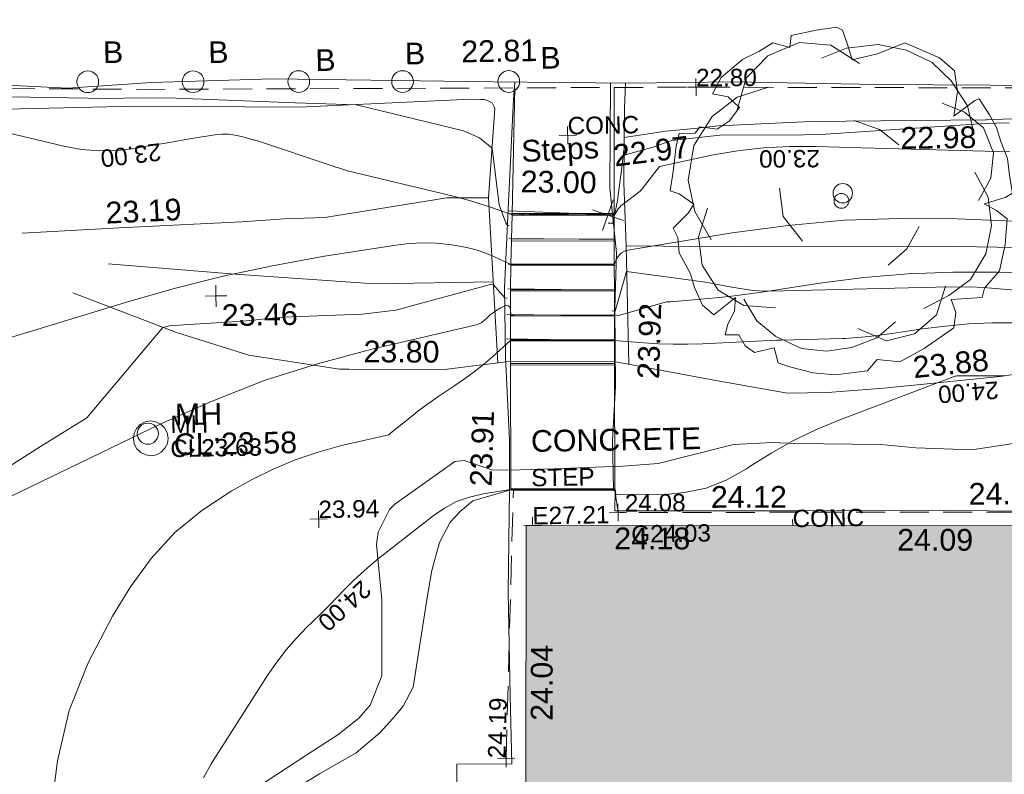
# Model space of a CAD drawing. Header units: millimetres. Extents: x -290717 to 520720, y -88450 to 287762.
# Tile 35 of 256: x -201901 to -184908, y -48318 to -35293. Entities that reach past the tile are written whole.
import ezdxf

# ---------------------------------------------------------------- set-up
doc = ezdxf.new("R2010")
doc.units = ezdxf.units.MM
doc.linetypes.add('IMPORT-DASHED _2_', pattern=[750, 500, -250])
doc.linetypes.add('IMPORT-UG_ELEC_STREET LIGHTING_QLB2 _2_', pattern=[2700, 1500, -300, 0, -250, 150, -300, 0, -200])
for name, color, linetype, lineweight, true_color in [('00_TOPO_FOOTPATH', 7, 'Continuous', 9, 0xa50000), ('00_TOPO_FURN_BOLLARD', 7, 'Continuous', 9, 0x666666), ('00_TOPO_LEVEL_SPOT', 7, 'Continuous', 9, 0x666666), ('00_TOPO_SERV_MH', 7, 'Continuous', 9, 0x666666), ('00_TOPO_STEPS', 7, 'Continuous', 9, 0x666666), ('00_TOPO_TREE', 7, 'Continuous', 9, 0x666666), ('00_UAV_BUILDING_OUTLINE', 5, 'Continuous', 9, 0x0000ff), ('00_UAV_CONCRETE', 9, 'Continuous', 9, 0x808080), ('00_UAV_FOOTPATH', 7, 'Continuous', 9, 0xa50000), ('00_UAV_FORM_LINES', 7, 'Continuous', 9, 0x666666), ('00_UAV_SLOPE_BOTTOM', 30, 'Continuous', 9, 0xff7f00), ('00_UAV_SLOPE_TOP', 40, 'Continuous', 9, 0xffbf00), ('01_DTM_CONTOUR_MNR', 7, 'Continuous', 9, 0xa5a552), ('12333-PUM-2D-U-0001-C01 - Rev2_REVIT IMPORT_dwg', 7, 'Continuous', 9, 0x767676), ('A_RHA_Line', 7, 'Continuous', 9, 0x00a600), ('CONTOURS_INDEX', 4, 'Continuous', 9, 0x00ffff), ('CONTOURS_INDEX_LVL', 4, 'Continuous', 9, 0x00ffff), ('CONTOURS_MINOR', 7, 'Continuous', 9, 0x00a5a5), ('EAVE', 3, 'Continuous', 9, 0x00ff00), ('EAVE_LVL', 3, 'Continuous', 9, 0x00ff00), ('GULLY_LVL', 7, 'Continuous', 9, 0x7fbfff), ('MANHOLES', 7, 'Continuous', 9, 0xa50000), ('MANHOLES_LVL', 7, 'Continuous', 9, 0xa50000), ('MANHOLES_TXT', 7, 'Continuous', 9, 0xa50000), ('SPOT_HEIGHTS_LVL', 7, 'Continuous', 9, 0x00a500), ('TREE', 7, 'Continuous', 9, 0x00a500)]:
    doc.layers.add(name, color=color, linetype=linetype, lineweight=lineweight, true_color=true_color)
for name, color, linetype, lineweight in [('00_TOPO_ROAD_EDGE', 7, 'Continuous', 9), ('00_TOPO_SURVEY_TEXT', 7, 'Continuous', 9), ('A_RHA_Detail', 7, 'Continuous', 9), ('CHANGE_OF_SURFACE', 7, 'IMPORT-DASHED _2_', 9), ('CHANGE_OF_SURFACE_LVL', 7, 'Continuous', 9), ('STEPS', 7, 'Continuous', 9), ('STEPS_TXT', 7, 'Continuous', 9), ('Text', 7, 'Continuous', 9), ('TEXT_TXT', 7, 'Continuous', 9)]:
    doc.layers.add(name, color=color, linetype=linetype, lineweight=lineweight)
doc.styles.add('Arial_3', font='arial.ttf', dxfattribs={"height": 300})
doc.styles.add('Swis721 Lt BT_2', font='swissl.ttf', dxfattribs={"height": 375})

# ---------------------------------------------------------------- blocks, each defined once
blk = doc.blocks.new('12333-PUM-2D-U-0001-C01 - Rev2_REVIT IMPORT_dwg_CONIFEROUS_TREE-2077070-Site Location Plan Existing')
at = {"layer": '00_TOPO_TREE', "color": 254, "true_color": 0xcccccc, "flags": 128}
for points in [[(533711829, 725521884), (533711992, 725522429), (533712373, 725522810), (533712918, 725523028), (533713462, 725522973), (533713952, 725522647)], [(533713299, 725522755), (533713734, 725522919), (533714279, 725522973), (533714769, 725522864), (533715204, 725522647), (533715531, 725522320), (533715803, 725521884), (533715912, 725521394)], [(533711339, 725519652), (533711067, 725520142), (533710958, 725520687), (533711067, 725521286), (533711393, 725521776), (533711829, 725522102), (533712373, 725522266)], [(533715367, 725521939), (533715748, 725521776), (533716075, 725521503), (533716238, 725521068), (533716184, 725520632), (533715966, 725520251)], [(533713843, 725521667), (533714279, 725521503), (533714605, 725521231)], [(533715912, 725520741), (533716130, 725520306), (533716184, 725519816), (533716075, 725519326), (533715803, 725518890), (533715422, 725518618), (533714986, 725518400)], [(533712918, 725519598), (533712591, 725520033), (533712536, 725520523)], [(533712428, 725518455), (533711883, 725518509), (533711448, 725518781), (533711175, 725519217), (533711121, 725519707), (533711284, 725520197)], [(533714932, 725519816), (533714714, 725519435), (533714387, 725519162)], [(533715367, 725518781), (533715204, 725518291), (533714823, 725517965), (533714333, 725517856), (533713843, 725518074)], [(533714496, 725518182), (533714170, 725517910), (533713734, 725517747), (533713299, 725517692), (533712863, 725517747), (533712428, 725517965), (533712101, 725518237), (533711883, 725518618)]]:
    blk.add_lwpolyline(points, dxfattribs=at)
at = {"layer": '00_TOPO_TREE', "color": 254, "true_color": 0xcccccc}
blk.add_circle((533713625, 725520415), 168, dxfattribs=at)
blk = doc.blocks.new('12333-PUM-2D-U-0001-C01 - Rev2_REVIT IMPORT_dwg_MSL_Bollard_2-2077182-Site Location Plan Existing')
at = {"layer": '00_TOPO_FURN_BOLLARD', "color": 254, "true_color": 0xcccccc}
blk.add_circle((0, 0), 62.5, dxfattribs=at)
blk = doc.blocks.new('12333-PUM-2D-U-0001-C01 - Rev2_REVIT IMPORT_dwg_MSL_Node_Linework_1-2077187-Site Location Plan Existing')
at = {"layer": '00_TOPO_STEPS', "color": 254, "true_color": 0xcccccc, "flags": 128}
for points in [[(257, 705), (0, 0), (-705, 257)], [(705, -257), (0, 0), (-257, -705)]]:
    blk.add_lwpolyline(points, dxfattribs=at)
blk = doc.blocks.new('12333-PUM-2D-U-0001-C01 - Rev2_REVIT IMPORT_dwg_MM-2077200-Site Location Plan Existing')
at = {"layer": '00_TOPO_LEVEL_SPOT', "color": 254, "true_color": 0xcccccc, "flags": 128}
for points in [[(500, 0), (0, 0), (0, 500)], [(0, -500), (0, 0), (-500, 0)]]:
    blk.add_lwpolyline(points, dxfattribs=at)
blk = doc.blocks.new('12333-PUM-2D-U-0001-C01 - Rev2_REVIT IMPORT_dwg_MGS62954_T2_Galway_ITM_3d_Rev1-2077680-Site Location Plan Existing')
at = {"layer": '00_TOPO_FOOTPATH', "color": 254, "true_color": 0xcccccc, "flags": 128}
for points in [[(533708000, 725522432), (533707973, 725522136), (533707855, 725520363), (533707760, 725518892), (533707757, 725517689), (533707800, 725516254), (533707786, 725515392), (533707733, 725513630)], [(533709650, 725522388), (533709604, 725520580), (533709701, 725519456), (533709659, 725518494), (533709645, 725517153), (533709577, 725516217), (533709579, 725515377)]]:
    blk.add_lwpolyline(points, dxfattribs=at)
at = {"layer": '00_TOPO_ROAD_EDGE', "color": 254, "true_color": 0xcccccc, "flags": 128}
blk.add_lwpolyline([(533687156, 725522768), (533690703, 725522847), (533694701, 725522791), (533696571, 725522637), (533698294, 725522593), (533700285, 725522462), (533701733, 725522537), (533703824, 725522563), (533707623, 725522442), (533709985, 725522379), (533711767, 725522368), (533714249, 725522280), (533716199, 725522238), (533718452, 725522173), (533720765, 725522157), (533722652, 725522099), (533725267, 725521976), (533727654, 725521980), (533730150, 725521965), (533732716, 725521829), (533734765, 725521820)], dxfattribs=at)
at = {"layer": '00_TOPO_SERV_MH', "color": 254, "true_color": 0xcccccc}
blk.add_circle((533701561, 725516474), 182, dxfattribs=at)
at = {"layer": '00_TOPO_STEPS', "color": 254, "true_color": 0xcccccc}
for p, q in [((533707866, 725520165), (533709566, 725520107)), ((533707849, 725519733), (533709669, 725519684)), ((533707831, 725519294), (533709677, 725519237)), ((533707814, 725518868), (533709661, 725518811)), ((533707797, 725518422), (533709643, 725518366)), ((533707780, 725518002), (533709626, 725517945)), ((533707764, 725517605), (533709623, 725517582)), ((533707773, 725515401), (533709566, 725515356))]:
    blk.add_line(p, q, dxfattribs=at)
at = {"layer": '00_UAV_CONCRETE', "color": 254, "true_color": 0xcccccc, "flags": 128}
blk.add_lwpolyline([(533734236, 725516915), (533734225, 725516322), (533734227, 725514512), (533731641, 725514578), (533731044, 725514593), (533727457, 725514647), (533726642, 725514673), (533723456, 725514776), (533721644, 725514791), (533720220, 725514804), (533718479, 725514841), (533718515, 725515420), (533717466, 725515460), (533717459, 725515257), (533717446, 725514854), (533715356, 725514905), (533712851, 725514946), (533711960, 725514961), (533709598, 725515000), (533709608, 725515354), (533709566, 725515356)], dxfattribs=at)
at = {"layer": '00_UAV_FOOTPATH', "color": 254, "true_color": 0xcccccc, "flags": 128}
blk.add_lwpolyline([(533707733, 725513630), (533707736, 725511839), (533707740, 725510667), (533706794, 725510678), (533706786, 725509992)], dxfattribs=at)
at = {"layer": '00_UAV_FORM_LINES', "color": 254, "true_color": 0xcccccc, "flags": 128}
for points in [[(533671420, 725522631), (533676702, 725522469), (533680776, 725522370), (533684472, 725522462), (533687960, 725522418), (533692184, 725522349), (533694302, 725522246), (533697704, 725522111), (533701453, 725522133), (533704272, 725522062), (533707237, 725522148)], [(533709879, 725517529), (533709870, 725519573), (533709849, 725520663), (533709884, 725521949), (533709910, 725522381)], [(533707619, 725517590), (533707508, 725520442), (533707647, 725521983), (533707637, 725522014), (533707604, 725522079), (533707544, 725522113), (533707473, 725522138), (533707406, 725522144), (533707237, 725522148)], [(533707564, 725518994), (533705522, 725518994), (533703116, 725519199), (533700927, 725519420)], [(533709870, 725519573), (533711807, 725519524), (533715579, 725519463), (533718690, 725519357), (533722016, 725519241)], [(533707786, 725515392), (533707149, 725515217), (533706928, 725515035), (533706749, 725514855), (533706562, 725514507), (533706421, 725514026), (533706336, 725513599), (533706061, 725512017), (533705884, 725511695), (533705702, 725511488), (533705472, 725511244), (533705061, 725510905), (533704422, 725510554), (533703030, 725509731)]]:
    blk.add_lwpolyline(points, dxfattribs=at)
at = {"layer": '00_UAV_SLOPE_BOTTOM', "color": 254, "true_color": 0xcccccc}
blk.add_line((533709644, 725520114), (533707845, 725520214), dxfattribs=at)
at = {"layer": '00_UAV_SLOPE_BOTTOM', "color": 254, "true_color": 0xcccccc, "flags": 128}
for points in [[(533730906, 725520195), (533730248, 725520648), (533729966, 725520749), (533729443, 725520899), (533728911, 725520977), (533728400, 725521046), (533726956, 725521147), (533726100, 725521163), (533722989, 725521220), (533721102, 725521294), (533719719, 725521348), (533718214, 725521359), (533718019, 725521392), (533717812, 725521455), (533717055, 725521610), (533716554, 725521649), (533716134, 725521638), (533716109, 725521638), (533713099, 725521660), (533711502, 725521613), (533711136, 725521583), (533710591, 725521538), (533709871, 725521441)], [(533707508, 725520442), (533706792, 725520454), (533704678, 725520151), (533703979, 725520139), (533703245, 725520101), (533702534, 725520079), (533701134, 725520036), (533699450, 725519972)]]:
    blk.add_lwpolyline(points, dxfattribs=at)
at = {"layer": '00_UAV_SLOPE_TOP', "color": 254, "true_color": 0xcccccc, "flags": 128}
for points in [[(533700306, 725518930), (533702084, 725518212), (533703324, 725517801), (533704886, 725517530), (533705050, 725517526), (533706701, 725517492), (533707764, 725517605)], [(533709623, 725517582), (533711378, 725517224), (533712610, 725516980), (533713300, 725516979), (533714276, 725517037), (533714560, 725517061), (533716284, 725517207), (533716924, 725517289), (533717546, 725517248), (533718308, 725517136), (533718842, 725517095), (533719333, 725517111), (533719535, 725517114), (533720177, 725517125), (533724355, 725517189), (533724535, 725517181), (533728621, 725517002), (533729530, 725516973), (533731836, 725516898)]]:
    blk.add_lwpolyline(points, dxfattribs=at)
at = {"layer": '01_DTM_CONTOUR_MNR', "color": 254, "true_color": 0xcccccc, "flags": 128}
for points in [[(533696014, 725524155), (533694999, 725523410), (533694377, 725522997), (533694030, 725522800), (533694577, 725522768), (533694679, 725522762), (533696264, 725522587), (533696784, 725522540), (533698078, 725522417), (533699302, 725522327), (533700952, 725522272), (533701547, 725522272), (533702151, 725522257), (533704200, 725522138), (533705260, 725522090), (533707097, 725521609), (533707371, 725521483), (533707590, 725521300), (533707690, 725520319), (533707802, 725520007), (533707830, 725519960), (533707858, 725519960)], [(533709569, 725519969), (533709650, 725519970), (533709667, 725520046), (533709734, 725520357), (533709819, 725520925), (533709860, 725521230), (533709862, 725521140), (533710362, 725521269), (533710690, 725521374), (533711523, 725521454), (533712963, 725521432), (533713351, 725521437), (533716094, 725521574), (533716518, 725521578)], [(533709603, 725518454), (533709660, 725518450), (533709870, 725519130), (533711229, 725518921), (533711681, 725518828), (533712049, 725518761), (533712264, 725518746), (533712581, 725518746), (533715206, 725518764), (533715798, 725518759), (533716023, 725518743), (533717992, 725518544)], [(533698650, 725515642), (533699702, 725516288), (533700515, 725516764), (533701850, 725518300), (533701966, 725518330), (533702217, 725518341), (533703236, 725518389), (533703921, 725518445), (533705297, 725518473), (533705879, 725518534), (533707538, 725518952), (533707568, 725518938), (533707760, 725518710), (533707808, 725518703)], [(533702989, 725510117), (533704208, 725510884), (533704747, 725511217), (533705116, 725511504), (533705316, 725511723), (533705528, 725512226), (533705550, 725513544), (533705472, 725514494), (533705508, 725514705), (533705616, 725514920), (533705710, 725515093), (533705804, 725515183), (533706848, 725515902), (533707012, 725515918), (533707483, 725515748), (533707782, 725515734), (533708554, 725515744), (533709575, 725515766), (533709596, 725515763), (533710358, 725515808), (533711664, 725516112), (533712339, 725516137), (533712723, 725516110), (533714204, 725516067), (533714806, 725515998), (533715776, 725515945), (533717026, 725516113)]]:
    blk.add_lwpolyline(points, dxfattribs=at)
blk.add_blockref('12333-PUM-2D-U-0001-C01 - Rev2_REVIT IMPORT_dwg_CONIFEROUS_TREE-2077070-Site Location Plan Existing', (0, 0))
for name, p, xscale, yscale, zscale in [('12333-PUM-2D-U-0001-C01 - Rev2_REVIT IMPORT_dwg_MSL_Bollard_2-2077182-Site Location Plan Existing', (533700630, 725522567), 3, 3, 3), ('12333-PUM-2D-U-0001-C01 - Rev2_REVIT IMPORT_dwg_MSL_Bollard_2-2077182-Site Location Plan Existing', (533702447, 725522536), 3, 3, 3), ('12333-PUM-2D-U-0001-C01 - Rev2_REVIT IMPORT_dwg_MSL_Bollard_2-2077182-Site Location Plan Existing', (533704270, 725522505), 3, 3, 3), ('12333-PUM-2D-U-0001-C01 - Rev2_REVIT IMPORT_dwg_MSL_Bollard_2-2077182-Site Location Plan Existing', (533706063, 725522475), 3, 3, 3), ('12333-PUM-2D-U-0001-C01 - Rev2_REVIT IMPORT_dwg_MSL_Bollard_2-2077182-Site Location Plan Existing', (533707895, 725522444), 3, 3, 3), ('12333-PUM-2D-U-0001-C01 - Rev2_REVIT IMPORT_dwg_MSL_Node_Linework_1-2077187-Site Location Plan Existing', (533709566, 725520107), 0.375, 0.375, 0.375), ('12333-PUM-2D-U-0001-C01 - Rev2_REVIT IMPORT_dwg_MM-2077200-Site Location Plan Existing', (533702777, 725518831), 0.375, 0.375, 0.375)]:
    blk.add_blockref(name, p, dxfattribs=dict(xscale=xscale, yscale=yscale, zscale=zscale))
at = {"layer": '00_TOPO_FOOTPATH', "color": 251, "true_color": 0x666666, "char_height": 375, "width": 1495.9, "attachment_point": 1, "line_spacing_factor": 1.005062, "style": 'Swis721 Lt BT_2'}
for s, insert, rotation in [('23.92', (533710024, 725517276), 87.3104), ('23.91', (533707101, 725515475), 87.0683)]:
    blk.add_mtext(s, dxfattribs=dict(at, insert=insert, rotation=rotation))
at = {"layer": '00_TOPO_FURN_BOLLARD', "char_height": 375, "width": 398.91, "attachment_point": 1, "line_spacing_factor": 1.005062, "style": 'Swis721 Lt BT_2'}
for insert in [(533700901, 725523257), (533702718, 725523226), (533706110, 725523143), (533704564, 725523057), (533708447, 725523029)]:
    blk.add_mtext('B', dxfattribs=dict(at, insert=insert))
at = {"layer": '00_TOPO_LEVEL_SPOT', "insert": (533702872, 725518683), "char_height": 375, "width": 1495.9, "attachment_point": 1, "line_spacing_factor": 1.005062, "style": 'Swis721 Lt BT_2'}
blk.add_mtext('23.46', dxfattribs=at)
at = {"layer": '00_TOPO_ROAD_EDGE', "color": 251, "true_color": 0x666666, "insert": (533707084, 725523163), "char_height": 375, "width": 1495.9, "attachment_point": 1, "line_spacing_factor": 1.005062, "style": 'Swis721 Lt BT_2'}
blk.add_mtext('22.81', dxfattribs=at)
at = {"layer": '00_TOPO_SERV_MH', "char_height": 375, "attachment_point": 1, "line_spacing_factor": 1.005062, "style": 'Swis721 Lt BT_2'}
for s, insert, width in [('MH', (533702034, 725516983), 949.78), ('CL:23.58', (533702006, 725516469), 2440.93)]:
    blk.add_mtext(s, dxfattribs=dict(at, insert=insert, width=width))
at = {"layer": '00_TOPO_STEPS', "char_height": 375, "attachment_point": 1, "line_spacing_factor": 1.005062, "style": 'Swis721 Lt BT_2'}
for s, insert, width, rotation in [('Steps', (533708084, 725521425), 1552.89, 1.945), ('23.00', (533708077, 725520904), 1495.9, 358.1535)]:
    blk.add_mtext(s, dxfattribs=dict(at, insert=insert, width=width, rotation=rotation))
at = {"layer": '00_TOPO_SURVEY_TEXT', "color": 251, "true_color": 0x666666, "insert": (533708169, 725516418), "char_height": 375, "width": 3286.24, "attachment_point": 1, "line_spacing_factor": 1.005062, "style": 'Swis721 Lt BT_2'}
blk.add_mtext('CONCRETE', dxfattribs=at)
at = {"layer": '00_UAV_BUILDING_OUTLINE', "color": 251, "true_color": 0x666666, "char_height": 375, "width": 1495.9, "attachment_point": 1, "line_spacing_factor": 1.005062, "style": 'Swis721 Lt BT_2'}
for s, insert, rotation in [('24.18', (533709581, 725514714), 358.9593), ('24.09', (533714463, 725514605), 358.9593), ('24.04', (533708082, 725511404), 88.8884)]:
    blk.add_mtext(s, dxfattribs=dict(at, insert=insert, rotation=rotation))
at = {"layer": '00_UAV_CONCRETE', "color": 251, "true_color": 0x666666, "char_height": 375, "width": 1495.9, "attachment_point": 1, "line_spacing_factor": 1.005062, "style": 'Swis721 Lt BT_2'}
for s, insert, rotation in [('24.12', (533711261, 725515400), 359.0551), ('24.11', (533715708, 725515375), 359.4951)]:
    blk.add_mtext(s, dxfattribs=dict(at, insert=insert, rotation=rotation))
at = {"layer": '00_UAV_SLOPE_BOTTOM', "color": 251, "true_color": 0x666666, "char_height": 375, "width": 1495.9, "attachment_point": 1, "line_spacing_factor": 1.005062, "style": 'Swis721 Lt BT_2'}
for s, insert, rotation in [('22.97', (533709660, 725521317), 6.0583), ('22.98', (533714638, 725521539), 359.6271), ('23.19', (533700892, 725520486), 1.7636)]:
    blk.add_mtext(s, dxfattribs=dict(at, insert=insert, rotation=rotation))
at = {"layer": '00_UAV_SLOPE_TOP', "color": 251, "true_color": 0x666666, "char_height": 375, "width": 1495.9, "attachment_point": 1, "line_spacing_factor": 1.005062, "style": 'Swis721 Lt BT_2'}
for s, insert, rotation in [('23.80', (533705311, 725518016), 358.8006), ('23.88', (533714767, 725517575), 4.8392)]:
    blk.add_mtext(s, dxfattribs=dict(at, insert=insert, rotation=rotation))
blk = doc.blocks.new('12333-PUM-2D-U-0001-C01 - Rev2_REVIT IMPORT_dwg_SPOT-V213-Site Location Plan Existing')
at = {"layer": 'Text', "color": 253, "true_color": 0xaaaaaa}
blk.add_line((0, 500), (0, 137), dxfattribs=at)
blk = doc.blocks.new('12333-PUM-2D-U-0001-C01 - Rev2_REVIT IMPORT_dwg_SPOT-2077713-Site Location Plan Existing')
at = {"layer": 'Text', "color": 253, "true_color": 0xaaaaaa}
for p, q in [((-500, 0), (500, 0)), ((0, 500), (0, -500))]:
    blk.add_line(p, q, dxfattribs=at)
blk = doc.blocks.new('12333-PUM-2D-U-0001-C01 - Rev2_REVIT IMPORT_dwg_TREE_1-V219-Site Location Plan Existing')
at = {"layer": 'TREE', "color": 9, "true_color": 0xaae1aa, "flags": 128}
blk.add_lwpolyline([(-230.614, 433.535), (-189.325, 457.704), (-140.987, 443.605), (-135.952, 477.845), (-64.451, 491.944), (-6.042, 500), (11.078, 490.937), (25.176, 449.648), (38.268, 405.337), (110.775, 421.45), (190.332, 451.662), (289.023, 406.344), (331.319, 368.077), (339.376, 308.661), (327.291, 238.167), (388.721, 281.47), (400.806, 286.506), (430.01, 240.181), (449.144, 202.92), (461.229, 162.638), (479.355, 113.293), (484.391, 64.955), (492.447, 13.595), (471.299, 1.511), (409.869, -15.609), (445.116, -35.75), (475.327, -59.919), (468.278, -133.434), (451.158, -208.963), (406.848, -258.308), (399.799, -285.498), (310.171, -289.527), (323.263, -326.788), (317.221, -371.098), (230.614, -428.499), (160.121, -465.76), (94.663, -457.704), (66.465, -489.93), (-26.183, -500), (-89.627, -492.951), (-161.128, -473.817), (-190.332, -462.739), (-201.41, -419.436), (-257.805, -431.521), (-283.988, -412.387), (-302.115, -380.161), (-341.39, -379.154), (-334.34, -351.964), (-313.192, -310.675), (-309.164, -272.407), (-372.608, -321.752), (-404.834, -293.555), (-426.989, -242.195), (-438.066, -201.913), (-469.285, -141.49), (-472.306, -97.18), (-485.398, -69.99), (-440.081, -26.687), (-424.975, -2.518), (-466.264, 28.701), (-492.447, 37.764), (-482.377, 93.152), (-472.306, 165.66), (-463.243, 201.913), (-416.918, 201.913), (-403.827, 220.04), (-353.474, 211.984), (-319.235, 235.146), (-289.023, 273.414), (-320.242, 304.632), (-365.559, 314.703), (-339.376, 361.027), (-277.946, 411.38)], close=True, dxfattribs=at)
blk = doc.blocks.new('12333-PUM-2D-U-0001-C01 - Rev2_REVIT IMPORT_dwg_SPOT-V234-Site Location Plan Existing')
at = {"layer": 'EAVE_LVL', "color": 81, "true_color": 0xaaffaa}
for p, q in [((-500, 0), (500, 0)), ((0, 500), (0, -13))]:
    blk.add_line(p, q, dxfattribs=at)
blk = doc.blocks.new('12333-PUM-2D-U-0001-C01 - Rev2_REVIT IMPORT_dwg_SPOT-2077769-Site Location Plan Existing')
at = {"layer": 'CHANGE_OF_SURFACE_LVL', "color": 253, "true_color": 0xaaaaaa}
for p, q in [((-500, 0), (500, 0)), ((0, 500), (0, -500))]:
    blk.add_line(p, q, dxfattribs=at)
blk = doc.blocks.new('12333-PUM-2D-U-0001-C01 - Rev2_REVIT IMPORT_dwg_SPOT-2077775-Site Location Plan Existing')
at = {"layer": 'SPOT_HEIGHTS_LVL', "color": 9, "true_color": 0xaae1aa}
for p, q in [((-500, 0), (500, 0)), ((0, 500), (0, -500))]:
    blk.add_line(p, q, dxfattribs=at)
blk = doc.blocks.new('12333-PUM-2D-U-0001-C01 - Rev2_REVIT IMPORT_dwg_CIRCL-2077698-Site Location Plan Existing')
at = {"layer": 'MANHOLES', "color": 9, "true_color": 0xe1aaaa, "flags": 128}
blk.add_lwpolyline([(475, -154), (500, 0), (475, 154), (404, 293), (293, 404), (154, 475), (0, 500), (-154, 475), (-293, 404), (-404, 293), (-475, 154), (-500, 0), (-475, -154), (-404, -293), (-293, -404), (-154, -475), (0, -500), (154, -475), (293, -404), (404, -293)], close=True, dxfattribs=at)
blk = doc.blocks.new('12333-PUM-2D-U-0001-C01 - Rev2_REVIT IMPORT_dwg-1620468-Site Location Plan Existing')
at = {"layer": 'CHANGE_OF_SURFACE', "color": 253, "true_color": 0xaaaaaa}
blk.add_line((66564, -105095), (66771, -100465), dxfattribs=at)
at = {"layer": 'CHANGE_OF_SURFACE', "color": 253, "true_color": 0xaaaaaa, "flags": 128}
for points in [[(-24358, -92964), (-24156, -93140), (-22848, -94150), (-21150, -95182), (-18502, -95805), (-18226, -95358), (-16789, -95595), (-16745, -96269), (-14244, -96421), (-11146, -96719), (-9287, -96834), (-7039, -96639), (-1394, -97132), (1806, -97304), (5535, -97132), (9390, -97087), (13090, -97201), (13595, -96100), (13870, -94585), (14363, -92647), (27367, -92832), (28836, -92816), (28824, -93584), (29680, -93596), (29685, -92832), (35522, -93004), (42936, -93083), (52550, -93255), (60638, -93438), (70045, -93564), (79590, -93754), (89646, -93983), (89999, -95735)], [(68524, -100497), (68570, -100882), (74726, -100981), (76560, -101011)]]:
    blk.add_lwpolyline(points, dxfattribs=at)
at = {"layer": 'CONTOURS_INDEX', "color": 131, "true_color": 0xaaffff, "flags": 128}
for points in [[(54858, -93301), (59115, -94394), (59422, -94453), (59730, -94486), (60040, -94481), (60351, -94451), (60481, -94430), (60728, -94391), (60975, -94353), (61222, -94316), (61469, -94280), (61732, -94243), (61847, -94234), (61962, -94235), (62075, -94251), (62188, -94277), (62412, -94345), (62429, -94348), (63759, -94818), (63781, -94826), (63803, -94834), (63826, -94842), (63848, -94849), (63936, -94880), (63959, -94888), (63981, -94895), (64004, -94901), (64026, -94908), (65754, -95354), (65937, -95404), (66120, -95458), (66300, -95517), (66480, -95580), (66838, -95711), (66954, -95711), (66974, -95712), (66993, -95712), (67012, -95712), (67032, -95712), (68598, -95741), (68671, -95637), (68684, -95621), (68698, -95605), (68713, -95591), (68730, -95578), (69048, -95341), (69082, -95300), (69388, -94921), (70292, -94745), (70740, -94677), (71190, -94631), (71642, -94616), (72096, -94622), (72887, -94660), (73738, -94700), (74588, -94738), (75439, -94774)], [(61336, -105335), (61473, -105094), (62481, -103577), (62636, -103361), (62800, -103153), (62978, -102957), (63166, -102769), (63267, -102675), (63411, -102540), (63553, -102403), (63694, -102264), (63834, -102125), (63975, -101987), (64120, -101854), (64271, -101727), (64425, -101604), (65377, -100882), (65578, -100752), (65789, -100645), (66013, -100571), (66246, -100519), (66728, -100451), (66748, -100451), (67240, -100459), (67455, -100462), (67670, -100466), (67884, -100470), (68099, -100473), (68528, -100481), (68538, -100571), (69336, -100587), (69725, -100559), (70101, -100487), (70458, -100348), (70802, -100165), (70867, -100122), (71240, -99896), (71622, -99689), (72018, -99509), (72424, -99347), (74409, -98637), (74425, -98632), (74442, -98629), (74458, -98627), (74475, -98626), (74543, -98627), (74560, -98627), (74577, -98627), (74594, -98627), (74611, -98628), (75284, -98637)]]:
    blk.add_lwpolyline(points, dxfattribs=at)
at = {"layer": 'CONTOURS_MINOR', "color": 254, "true_color": 0xaae1e1, "flags": 128}
for points in [[(57622, -97822), (58386, -97608), (60133, -97106), (60978, -96882), (61828, -96682), (62685, -96518), (63548, -96377), (64817, -96198), (65049, -96176), (65281, -96168), (65512, -96180), (65744, -96206), (65881, -96228), (66042, -96261), (66199, -96303), (66352, -96359), (66502, -96425), (66798, -96571), (67338, -96579), (67545, -96583), (67751, -96586), (67958, -96590), (68165, -96593), (68578, -96601), (68635, -96488), (68669, -96439), (68710, -96400), (68760, -96374), (68817, -96356), (70625, -96089), (71593, -95977), (72562, -95904), (73534, -95891), (74509, -95917), (78568, -96153)], [(57210, -100828), (60707, -99212), (61599, -98836), (62506, -98499), (63432, -98224), (64373, -97990), (66135, -97612), (66201, -97592), (66263, -97564), (66320, -97526), (66373, -97481), (66425, -97434), (66480, -97390), (66539, -97352), (66600, -97317), (66680, -97279), (66715, -97275), (66743, -97281), (66763, -97304), (66775, -97337), (66778, -97441), (66837, -97442), (68568, -97471), (68636, -97482), (69469, -97262), (69539, -97261), (70066, -97227), (70330, -97207), (70593, -97183), (70856, -97154), (71118, -97121), (72121, -96985), (72885, -96902), (73651, -96847), (74418, -96834), (75187, -96847), (77501, -96952)], [(58692, -105894), (58823, -105001), (59039, -104136), (59383, -103314), (59813, -102521), (60135, -102020), (60503, -101535), (60914, -101095), (61387, -100724), (61901, -100398), (62256, -100210), (62632, -100031), (63017, -99873), (63413, -99747), (63818, -99644), (64638, -99470), (64675, -99438), (65004, -99182), (65170, -99057), (65339, -98935), (65511, -98819), (65686, -98707), (65790, -98643), (65963, -98530), (66132, -98412), (66296, -98285), (66455, -98153), (66768, -97881), (67119, -97888), (67295, -97891), (67471, -97894), (67647, -97897), (67823, -97900), (68558, -97911), (69064, -97961), (69317, -97981), (69570, -97995), (69824, -97998), (70078, -97995), (71361, -97955), (71438, -97956), (72497, -97947), (72545, -97949), (72816, -97930), (72951, -97920), (73087, -97907), (73221, -97892), (73356, -97876), (73882, -97805), (74280, -97762), (74679, -97732), (75079, -97723), (75479, -97728)]]:
    blk.add_lwpolyline(points, dxfattribs=at)
at = {"layer": 'EAVE', "color": 81, "true_color": 0xaaffaa}
blk.add_line((75987, -101243), (67092, -101078), dxfattribs=at)
at = {"layer": 'STEPS', "color": 253, "true_color": 0xaaaaaa}
for p, q in [((66833, -95716), (68593, -95748)), ((66834, -95688), (68593, -95721)), ((66813, -96162), (68586, -96195)), ((66815, -96128), (68587, -96161)), ((66795, -96581), (68580, -96614)), ((66796, -96562), (68581, -96596)), ((66779, -97026), (68574, -97059)), ((66780, -97005), (68574, -97039)), ((66773, -97438), (68568, -97472)), ((66773, -97457), (68568, -97490)), ((66767, -97864), (68562, -97898)), ((66766, -97888), (68561, -97922)), ((66760, -98277), (68556, -98310)), ((66760, -98303), (68555, -98336)), ((66727, -100438), (68524, -100472)), ((66727, -100464), (68524, -100497))]:
    blk.add_line(p, q, dxfattribs=at)
at = {"layer": 'STEPS', "color": 253, "true_color": 0xaaaaaa, "flags": 128}
for points in [[(66920, -93523), (66834, -95688), (66833, -95716), (66815, -96128), (66813, -96162), (66796, -96562), (66795, -96581), (66780, -97005), (66779, -97026), (66773, -97438), (66773, -97457), (66767, -97864), (66766, -97888), (66760, -98277), (66760, -98303), (66727, -100438), (66727, -100464)], [(68629, -93545), (68593, -95721), (68593, -95748), (68587, -96161), (68586, -96195), (68581, -96596), (68580, -96614), (68574, -97039), (68574, -97059), (68568, -97472), (68568, -97490), (68562, -97898), (68561, -97922), (68556, -98310), (68555, -98336), (68524, -100472), (68524, -100497)]]:
    blk.add_lwpolyline(points, dxfattribs=at)
at = {"layer": 'TREE', "color": 9, "true_color": 0xaae1aa}
blk.add_circle((72520, -95570), 128, dxfattribs=at)
blk.add_blockref('12333-PUM-2D-U-0001-C01 - Rev2_REVIT IMPORT_dwg_MGS62954_T2_Galway_ITM_3d_Rev1-2077680-Site Location Plan Existing', (-533641080, -725615854))
for name, p, xscale, yscale, zscale in [('12333-PUM-2D-U-0001-C01 - Rev2_REVIT IMPORT_dwg_TREE_1-V219-Site Location Plan Existing', (72520, -95570), 6, 6, 6), ('12333-PUM-2D-U-0001-C01 - Rev2_REVIT IMPORT_dwg_SPOT-2077769-Site Location Plan Existing', (70045, -93564), 0.3, 0.3, 0.3), ('12333-PUM-2D-U-0001-C01 - Rev2_REVIT IMPORT_dwg_SPOT-2077713-Site Location Plan Existing', (67816, -94357), 0.3, 0.3, 0.3), ('12333-PUM-2D-U-0001-C01 - Rev2_REVIT IMPORT_dwg_CIRCL-2077698-Site Location Plan Existing', (60529, -99461), 0.6, 0.6, 0.6), ('12333-PUM-2D-U-0001-C01 - Rev2_REVIT IMPORT_dwg_SPOT-2077775-Site Location Plan Existing', (63401, -100904), 0.3, 0.3, 0.3), ('12333-PUM-2D-U-0001-C01 - Rev2_REVIT IMPORT_dwg_SPOT-2077769-Site Location Plan Existing', (68570, -100882), 0.3, 0.3, 0.3), ('12333-PUM-2D-U-0001-C01 - Rev2_REVIT IMPORT_dwg_SPOT-V234-Site Location Plan Existing', (67092, -101078), 0.3, 0.3, 0.3), ('12333-PUM-2D-U-0001-C01 - Rev2_REVIT IMPORT_dwg_SPOT-V213-Site Location Plan Existing', (71580, -101204), 0.3, 0.3, 0.3), ('12333-PUM-2D-U-0001-C01 - Rev2_REVIT IMPORT_dwg_SPOT-2077769-Site Location Plan Existing', (66564, -105095), 0.3, 0.3, 0.3)]:
    blk.add_blockref(name, p, dxfattribs=dict(xscale=xscale, yscale=yscale, zscale=zscale))
at = {"layer": 'CHANGE_OF_SURFACE_LVL', "char_height": 300, "width": 1256.11, "attachment_point": 1, "line_spacing_factor": 0.941778, "style": 'Arial_3'}
for s, insert, rotation in [('22.80', (70050, -93249), 359.2125), ('24.08', (68693, -100567), 359.2125), ('24.19', (66250, -105081), 87.4426)]:
    blk.add_mtext(s, dxfattribs=dict(at, insert=insert, rotation=rotation))
at = {"layer": 'CONTOURS_INDEX_LVL', "char_height": 300, "width": 1256.11, "attachment_point": 1, "line_spacing_factor": 0.941778, "style": 'Arial_3'}
for s, insert, rotation in [('23.00', (60809, -94667), 185.6276), ('23.00', (72158, -94984), 179.3339), ('24.00', (75185, -99030), 183.6029), ('24.00', (64318, -102181), 221.0518)]:
    blk.add_mtext(s, dxfattribs=dict(at, insert=insert, rotation=rotation))
at = {"layer": 'EAVE_LVL', "insert": (67092, -100763), "char_height": 300, "width": 1590.34, "attachment_point": 1, "line_spacing_factor": 0.941778, "style": 'Arial_3'}
blk.add_mtext('E27.21', dxfattribs=at)
at = {"layer": 'GULLY_LVL', "insert": (68792, -101109), "char_height": 300, "width": 1645.43, "attachment_point": 1, "line_spacing_factor": 0.941778, "style": 'Arial_3'}
blk.add_mtext('G24.03', dxfattribs=at)
at = {"layer": 'MANHOLES_LVL', "insert": (60863, -99492), "char_height": 300, "width": 1895.19, "attachment_point": 1, "line_spacing_factor": 0.941778, "style": 'Arial_3'}
blk.add_mtext('CL23.63', dxfattribs=at)
at = {"layer": 'MANHOLES_TXT', "insert": (60873, -99078), "char_height": 300, "width": 774.97, "attachment_point": 1, "line_spacing_factor": 0.941778, "style": 'Arial_3'}
blk.add_mtext('MH', dxfattribs=at)
at = {"layer": 'SPOT_HEIGHTS_LVL', "insert": (63401, -100589), "char_height": 300, "width": 1256.11, "attachment_point": 1, "line_spacing_factor": 0.941778, "style": 'Arial_3'}
blk.add_mtext('23.94', dxfattribs=at)
at = {"layer": 'STEPS_TXT', "insert": (67082, -100105), "char_height": 300, "width": 1307.53, "attachment_point": 1, "line_spacing_factor": 0.941778, "style": 'Arial_3'}
blk.add_mtext('STEP', dxfattribs=at)
at = {"layer": 'TEXT_TXT', "char_height": 300, "width": 1469.14, "attachment_point": 1, "line_spacing_factor": 0.941778, "style": 'Arial_3'}
for insert in [(67816, -94042), (71580, -100889)]:
    blk.add_mtext('CONC', dxfattribs=dict(at, insert=insert))

msp = doc.modelspace()

# ---------------------------------------------------------------- hatches: boundary and pattern name
at = {"layer": 'A_RHA_Detail', "true_color": 0xc0c0c0}
h = msp.add_hatch(color=9, dxfattribs=at)
h.paths.add_polyline_path([(-80881, -68503), (-80401, -68483), (-80401, -62985), (-24475, -63009), (-24456, -50840), (-36623, -50832), (-36623, -44229), (-50959, -44214), (-50959, -42574), (-54564, -42571), (-54566, -45054), (-92409, -45027), (-92412, -49202), (-100062, -49202), (-100052, -64853), (-86121, -64853), (-86092, -62958), (-84861, -62958), (-84855, -68240), (-80871, -68240)])
h.paths.add_polyline_path([(-137239, -68462), (-132720, -68433), (-132847, -62850), (-130455, -62917), (-130498, -61356), (-117581, -61423), (-117492, -49184), (-125137, -49178), (-125134, -45033), (-163007, -45006), (-163007, -44090), (-163124, -44090), (-163123, -42384), (-166564, -42384), (-166565, -44044), (-193158, -44025), (-193195, -62864), (-137270, -62917), (-137254, -65680)])
h.paths.add_polyline_path([(120311, -32334), (120312, -31611), (133451, -31638), (133469, -19718), (121296, -19692), (121320, -8191), (112277, -8172), (112263, -14811), (78286, -14740), (78293, -8167), (76546, -8163), (69356, -8153), (69354, -9157), (68373, -9155), (68373, -13706), (69334, -13708), (69325, -16250), (66623, -16250), (66620, -17995), (65989, -17995), (65985, -19731), (57152, -19712), (57127, -31560), (70278, -31587), (70278, -32272), (78264, -32285), (78267, -31020), (112336, -31091), (112336, -32318), (119781, -32333)])
h.paths.add_polyline_path([(7504, -1791), (15482, -674), (15484, 148), (56188, 206), (56156, 14338), (18017, 14236), (17968, 34313), (21727, 34324), (21709, 40608), (18010, 40608), (17996, 45484), (9770, 45421), (3966, 45443), (3985, 14177), (1023, 14177), (-277, 14191), (-232, 5977), (-226, 194), (1220, 180), (7478, 143), (7489, -674)])
h.paths.add_polyline_path([(77756, 53), (77730, 1700), (94464, 1660), (94606, 17991), (88810, 18015), (88800, 14437), (69414, 14458), (69377, 100), (70761, 92)])
h.paths.add_polyline_path([(61252, 46454), (105775, 46473), (105768, 61853), (92285, 61853), (92309, 65784), (96107, 65768), (96060, 75209), (101085, 75072), (104988, 74765), (108404, 74364), (112009, 73787), (115645, 73050), (116891, 72762), (120209, 71893), (120865, 71704), (124136, 70670), (127436, 69481), (127820, 69395), (128274, 69332), (128732, 69307), (129190, 69320), (129645, 69372), (130095, 69461), (130535, 69588), (130963, 69751), (131376, 69950), (131771, 70182), (132163, 70461), (132496, 70742), (132821, 71065), (133117, 71414), (133384, 71787), (133617, 72179), (133817, 72591), (133983, 73018), (134112, 73458), (134204, 73907), (134258, 74362), (134273, 74820), (134251, 75277), (134190, 75731), (134091, 76179), (133955, 76617), (133783, 77041), (133576, 77450), (133336, 77840), (133064, 78209), (132762, 78554), (132432, 78872), (132077, 79161), (131698, 79420), (131300, 79646), (131094, 79746), (132146, 83110), (122788, 86283), (121604, 82800), (117096, 83871), (116842, 83526), (116121, 91222), (110238, 91274), (110194, 90435), (104988, 90486), (104973, 94310), (103746, 94310), (103840, 122852), (96365, 122932), (96350, 123952), (104556, 123902), (104607, 120249), (125503, 120134), (125662, 137657), (114480, 137699), (114382, 129150), (104644, 129188), (104578, 126217), (101184, 126159), (101265, 135959), (89967, 135989), (89928, 125824), (93631, 125841), (93581, 122932), (88697, 122905), (88679, 95739), (86378, 95739), (86378, 96178), (83280, 96201), (83274, 95736), (70170, 95733), (70166, 96272), (66675, 96257), (66655, 95756), (65785, 95756), (65888, 117471), (53473, 117488), (53434, 98570), (40649, 98570), (40610, 94406), (38854, 94410), (38849, 89464), (40612, 89518), (40665, 86258), (38372, 86306), (38370, 76901), (50938, 76944), (50923, 74599), (56485, 74589), (56485, 75195), (92465, 75233), (92646, 71767), (89811, 69363), (85313, 69361), (85313, 66907), (75210, 66903), (75210, 63816), (70819, 63816), (70819, 64253), (69457, 64253), (69456, 66902), (61303, 66899), (61305, 63970), (70500, 63970), (70500, 61853), (61246, 61849), (61252, 46455)])
h.paths.add_polyline_path([(-17153, 48569), (-17153, 60770), (-29363, 60775), (-29363, 67399), (-43507, 67405), (-43489, 69093), (-45766, 69109), (-45794, 67405), (-47272, 67404), (-47272, 66455), (-86005, 66469), (-86007, 60522), (-92663, 60522), (-92667, 50184), (-79752, 50180), (-79752, 48591), (-17158, 48569)])
h.paths.add_polyline_path([(-201056, 48629), (-138378, 48635), (-138378, 50133), (-125468, 50134), (-125469, 60566), (-132187, 60566), (-132187, 66533), (-170643, 66806), (-170643, 67739), (-200340, 67489), (-200349, 60828), (-201058, 60828), (-201057, 51102)])
h.paths.add_polyline_path([(-240052, 54769), (-239444, 54811), (-239187, 54842), (-238765, 54941), (-238382, 55122), (-237990, 55355), (-237269, 55936), (-237030, 56229), (-236793, 56569), (-236555, 57004), (-236433, 57267), (-236300, 57753), (-236251, 58017), (-236236, 58516), (-236233, 58988), (-236214, 59823), (-236364, 59821), (-236634, 60698), (-236392, 61432), (-236225, 61435), (-236202, 62638), (-232564, 62639), (-232564, 63049), (-232732, 63049), (-232860, 63458), (-232732, 63914), (-232561, 63914), (-232522, 70598), (-240629, 70599), (-240630, 72351), (-246413, 72347), (-246413, 70616), (-254450, 70619), (-254455, 70754), (-254470, 73192), (-263883, 73268), (-263902, 68261), (-263715, 68260), (-263553, 67820), (-263719, 67392), (-263914, 67392), (-263957, 58634), (-260181, 58611), (-260192, 56354), (-257185, 56339), (-257213, 57093), (-257339, 57093), (-257471, 57532), (-257339, 58062), (-257203, 58064), (-257174, 58599), (-256478, 58575), (-256478, 58789), (-256013, 58912), (-255397, 58781), (-255397, 58596), (-243810, 58586), (-243805, 58352), (-243741, 57885), (-243619, 57422), (-243424, 56944), (-243247, 56608), (-243003, 56250), (-242732, 55933), (-242372, 55603), (-242141, 55425), (-241805, 55217), (-241529, 55077), (-241101, 54917), (-240836, 54841), (-240453, 54789), (-240203, 54777)])
h.paths.add_polyline_path([(40277, 59895), (40329, 69197), (36589, 69218), (36619, 74674), (32264, 74687), (32233, 69156), (11917, 69270), (11967, 78219), (29088, 78123), (29143, 88141), (15719, 88216), (15733, 90590), (4594, 90652), (4525, 78265), (10097, 78234), (10077, 74773), (4548, 74804), (4466, 60107), (19126, 60025), (19140, 62528), (31739, 62457), (31725, 59943), (38370, 59906)])
h.paths.add_polyline_path([(-246083, 72334), (-246083, 72334), (-246208, 72334)])
h.paths.add_polyline_path([(-114575, 112178), (-114575, 112178), (-114707, 115802)])
h.paths.add_polyline_path([(-154700, 101760), (-114382, 101776), (-114382, 106927), (-113756, 106927), (-113758, 111847), (-114432, 111847), (-114432, 112178), (-114575, 112178), (-114579, 121707), (-123057, 121707), (-123069, 156453), (-119381, 156454), (-119381, 160166), (-115501, 160167), (-115503, 166207), (-132412, 166600), (-132412, 166666), (-135275, 166665), (-135275, 166628), (-135911, 166628), (-135911, 166352), (-152521, 166346), (-152518, 159143), (-150699, 159118), (-150756, 122561), (-151059, 122561), (-151061, 121302), (-154138, 121373), (-154138, 121865), (-154704, 121867), (-154689, 119352), (-154746, 119352), (-154746, 118722), (-160794, 118749), (-160794, 119411), (-163852, 119422), (-163855, 118762), (-167569, 118779), (-166635, 124395), (-166844, 124471), (-167569, 124708), (-168028, 124841), (-168631, 124991), (-169238, 125117), (-169850, 125220), (-170466, 125298), (-171089, 125352), (-171704, 125381), (-172325, 125386), (-172782, 125375), (-173402, 125337), (-174019, 125276), (-174634, 125190), (-175245, 125081), (-176047, 124896), (-176665, 124725), (-177045, 124609), (-177632, 124405), (-176665, 118819), (-177559, 118822), (-177662, 125263), (-176365, 126543), (-159462, 126320), (-157058, 128609), (-157061, 136153), (-158639, 137740), (-159352, 137740), (-161634, 140201), (-168728, 140257), (-171035, 137943), (-174184, 137943), (-176460, 140292), (-177342, 140292), (-177342, 140358), (-183429, 140356), (-185922, 137917), (-185922, 131757), (-186907, 131757), (-187725, 130810), (-187724, 127376), (-186481, 126305), (-186479, 122327), (-185176, 121059), (-180304, 121059), (-180304, 118802), (-193555, 118802), (-193555, 133118), (-192594, 133118), (-192594, 134201), (-192225, 134201), (-192226, 136615), (-192595, 136615), (-192595, 137734), (-193589, 137734), (-193589, 147475), (-193163, 147493), (-192607, 147551), (-192360, 147590), (-192200, 147617), (-191883, 147683), (-191569, 147762), (-191020, 147932), (-190951, 147956), (-190648, 148071), (-190350, 148198), (-190057, 148336), (-189770, 148486), (-189375, 148717), (-189133, 148873), (-188868, 149059), (-188610, 149255), (-188355, 149465), (-188080, 149714), (-187885, 149902), (-187538, 150274), (-187446, 150378), (-187241, 150629), (-187046, 150888), (-186862, 151154), (-186546, 151670), (-186524, 151707), (-163675, 151670), (-163688, 148134), (-157304, 148136), (-157304, 155760), (-157557, 155765), (-157556, 166678), (-187009, 166700), (-187013, 162054), (-188707, 162045), (-188706, 155022), (-188738, 154651), (-188799, 154283), (-188857, 154035), (-188966, 153679), (-189103, 153333), (-189266, 152998), (-189455, 152677), (-189645, 152421), (-189917, 152104), (-190213, 151809), (-190531, 151539), (-190869, 151294), (-191225, 151076), (-191598, 150887), (-192093, 150683), (-192485, 150570), (-192904, 150482), (-193187, 150441), (-193594, 150407), (-193595, 151460), (-205369, 151455), (-205354, 113350), (-207187, 113349), (-207184, 105991), (-205313, 105991), (-205311, 101770), (-175489, 101781), (-175489, 110890), (-154703, 110898), (-154701, 103310)])
h.paths.add_polyline_path([(193736, 113048), (208865, 114991), (208976, 114127), (216448, 115086), (216039, 118272), (232649, 120405), (233426, 114352), (240632, 115278), (239855, 121330), (256407, 123456), (257092, 118089), (264572, 119041), (261878, 138525), (259179, 138222), (259197, 137439), (254686, 136897), (255413, 131315), (240853, 129522), (239771, 137919), (240650, 138010), (240062, 142777), (239166, 142685), (237631, 151018), (266173, 154561), (271297, 142612), (276532, 144861), (274942, 148528), (302075, 160135), (300216, 164320), (301528, 164907), (300405, 167478), (299017, 166946), (295627, 174519), (294333, 177537), (287289, 174519), (289428, 169661), (272957, 162557), (271943, 164897), (267016, 162764), (268502, 159357), (265200, 157946), (226856, 153147), (227510, 148852), (228281, 141179), (227302, 141050), (227895, 136433), (228749, 136524), (229602, 128024), (217691, 126494), (217642, 126874), (215139, 126553), (215195, 126113), (215016, 126090), (214841, 127450), (192259, 124549), (193486, 114991)])
h.paths.add_polyline_path([(-78076, 117606), (-78076, 117610), (-78070, 129486), (-74723, 129478), (-74723, 125436), (-48016, 125380), (-47997, 135873), (-61198, 135902), (-74715, 135924), (-74724, 131865), (-78070, 131873), (-78063, 149550), (-58292, 149542), (-58292, 148946), (-37708, 148938), (-37708, 159740), (-44148, 159743), (-44148, 162961), (-49830, 162961), (-49831, 160632), (-78494, 160644), (-78494, 161615), (-78739, 161615), (-78692, 168188), (-90845, 168127), (-90963, 152687), (-89065, 152686), (-89080, 117610), (-78375, 117606)])
h.paths.add_polyline_path([(69255, 129236), (69260, 136168), (86068, 136131), (86009, 164703), (58790, 164724), (58790, 170119), (54460, 170122), (54457, 166153), (47042, 166159), (47041, 164669), (39173, 164675), (39173, 164079), (17015, 164095), (17002, 147267), (12660, 147267), (12654, 139138), (17031, 139135), (17025, 129935), (39191, 129919), (39191, 129258), (69014, 129236)])
h.paths.add_polyline_path([(39266, 139468), (33051, 139484), (33088, 153428), (39278, 153412), (39278, 152830), (43058, 152820), (43025, 140093), (39267, 140093)])
h.paths.add_polyline_path([(1980, 189123), (18699, 189180), (18678, 195254), (24349, 195273), (24335, 199551), (28830, 199566), (28798, 208816), (24335, 208806), (24334, 209113), (16812, 209088), (16807, 208844), (6772, 208809), (6797, 201489), (-8471, 201437), (-8471, 200429), (-11856, 200418), (-11824, 190892), (-7615, 190905), (-7615, 190171), (-4609, 190169), (-4608, 190917), (1973, 190939), (1977, 189837)])
h.paths.add_polyline_path([(-20506, 190640), (-20122, 206347), (-41550, 207015), (-41462, 210450), (-31391, 210152), (-31079, 223863), (-44305, 224231), (-44491, 211866), (-47510, 211943), (-47723, 203659), (-47076, 203635), (-47175, 199532), (-46801, 199520), (-46874, 195479), (-44600, 195425), (-44686, 192243), (-38074, 192136), (-38104, 191127), (-21538, 190669)])
h.paths.add_polyline_path([(16801, 195962), (9657, 196015), (9644, 199514), (11632, 199486), (11632, 203322), (16807, 203391), (16801, 195984)])
h.paths.add_polyline_path([(122085, 200536), (122088, 206386), (125211, 206386), (125211, 206646), (126203, 206646), (126203, 207041), (130401, 206979), (130444, 209883), (126203, 209946), (126203, 214624), (127365, 214624), (127365, 225380), (126160, 225380), (126207, 241475), (119483, 241496), (119479, 246182), (109944, 246175), (109953, 233033), (115001, 233033), (115000, 208653), (112026, 208653), (112024, 200539), (122025, 200536)])
h.paths.add_polyline_path([(30087, 200987), (38031, 201029), (38031, 202923), (38110, 202923), (38067, 208828), (38013, 208828), (38012, 209013), (30045, 208970), (30061, 205986)])
h.paths.add_polyline_path([(195986, 205662), (202897, 206052), (202677, 209946), (195766, 209555)])
h.paths.add_polyline_path([(-91652, 206393), (-79454, 206433), (-79629, 238246), (-68904, 238215), (-68919, 246314), (-68757, 246313), (-68755, 246639), (-79620, 246651), (-79607, 247344), (-82155, 247318), (-82155, 247488), (-91641, 247473), (-91639, 246846), (-131470, 246641), (-131470, 250160), (-142857, 250177), (-142864, 246220), (-165119, 246272), (-165040, 253908), (-178677, 253930), (-178700, 238177), (-138599, 238209), (-138548, 206628), (-126647, 206572), (-126667, 234826), (-124963, 234826), (-124969, 234688), (-91596, 234664), (-91651, 207156)])
h.paths.add_polyline_path([(142124, 209114), (152768, 209127), (152745, 227013), (142101, 226999), (142122, 210583)])
h.paths.add_polyline_path([(168999, 209275), (169027, 226860), (161687, 226877), (161648, 209291), (168847, 209275)])
h.paths.add_polyline_path([(49761, 218477), (49794, 223316), (41274, 223363), (41274, 223291), (32187, 223352), (32202, 225553), (20082, 225635), (20035, 218708), (31566, 218630), (31566, 218599), (49547, 218478)])
h.paths.add_polyline_path([(162362, 234154), (162367, 241590), (135261, 241631), (135249, 234198), (160249, 234157)])
h.paths.add_polyline_path([(176459, 246710), (176516, 252173), (168884, 252253), (168935, 257069), (164355, 257117), (164296, 251512), (164417, 251511), (164368, 246837), (172300, 246753)])

# ---------------------------------------------------------------- linework, layer by layer
at = {"layer": 'A_RHA_Line', "color": 7}
for p, q in [((-193158, -44025), (-193195, -62864)), ((-166565, -44044), (-193158, -44025))]:
    msp.add_line(p, q, dxfattribs=at)

# ---------------------------------------------------------------- block references
at = {"layer": '12333-PUM-2D-U-0001-C01 - Rev2_REVIT IMPORT_dwg', "color": 254, "linetype": 'IMPORT-UG_ELEC_STREET LIGHTING_QLB2 _2_', "true_color": 0xffd4d4, "rotation": 0.9999999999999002}
msp.add_blockref('12333-PUM-2D-U-0001-C01 - Rev2_REVIT IMPORT_dwg-1620468-Site Location Plan Existing', (-261895, 55870), dxfattribs=at)

doc.saveas('drawing.dxf')
